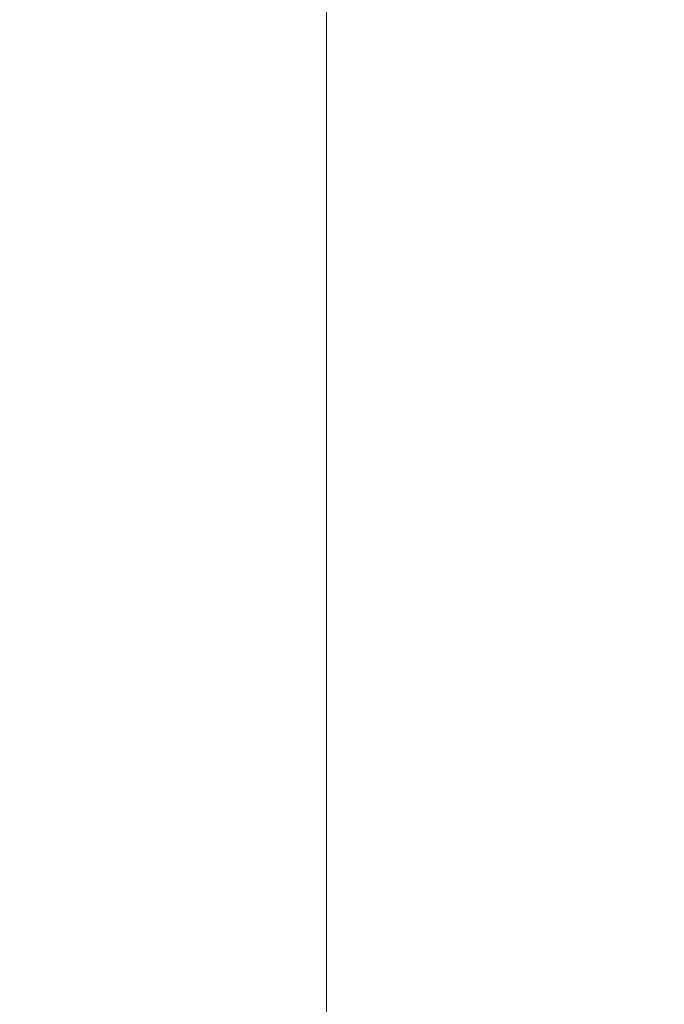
# Model space of a CAD drawing. Header units: millimetres. Extents: x 4 to 1188, y 1 to 840.
# Tile 64 of 197: x 363 to 369, y 389 to 398. Entities that reach past the tile are written whole.
import ezdxf

# ---------------------------------------------------------------- set-up
doc = ezdxf.new("R2010")
doc.units = ezdxf.units.MM
doc.layers.add('1', color=7, linetype='Continuous')
doc.styles.add('Arial Unicode MS', font='Arial Unicode MS')
doc.dimstyles.get("Standard").update_dxf_attribs({"dimtxt": 0.18, "dimasz": 0.18, "dimexe": 0.18, "dimexo": 0.0625, "dimgap": 0.09, "dimtad": 0, "dimtih": 1, "dimtoh": 1, "dimdec": 4, "dimzin": 0, "dimdsep": 46, "dimtxsty": 'Standard', "dimcen": 0.09, "dimadec": 0, "dimazin": 0, "dimtfac": 1, "dimtdec": 4, "dimtofl": 0, "dimtmove": 0, "dimatfit": 3, "dimfxl": 0, "dimtolj": 1, "dimtzin": 0, "dimarcsym": 0})

# ---------------------------------------------------------------- blocks, each defined once
blk = doc.blocks.new('_U16')
at = {"layer": '1', "color": 18, "lineweight": 35}
for p, q in [((344.5925, 527.4114), (404.5206, 527.4114)), ((402.5206, 527.4114), (402.5206, 270.3119)), ((366.0211, 270.3119), (404.5206, 270.3119))]:
    blk.add_line(p, q, dxfattribs=at)
at = {"layer": '1', "color": 18, "lineweight": 70}
for points in [[(402.5206, 527.4114), (403.2965, 523.9114), (401.7447, 523.9114)], [(402.5206, 270.3119), (401.7447, 273.8119), (403.2965, 273.8119)]]:
    blk.add_solid(points, dxfattribs=at)
at = {"layer": '1', "color": 18, "linetype": 'Continuous', "lineweight": 13, "insert": (400.4507, 388.3042), "char_height": 5, "attachment_point": 7, "rotation": 90, "line_spacing_factor": 1.047437, "style": 'Arial Unicode MS'}
blk.add_mtext('\\fArial Unicode MS|b0|i0;\\W1.0000;{\\H1.21x;(}1800{\\H1.21x;)}', dxfattribs=at)

msp = doc.modelspace()

# ---------------------------------------------------------------- linework, layer by layer
at = {"layer": '1', "color": 154, "linetype": 'Continuous', "lineweight": 13}
msp.add_line((365.7354, 404.5048), (365.7354, 271.3619), dxfattribs=at)

# ---------------------------------------------------------------- dimensions: what is measured, and where the dimension line sits
at = {"layer": '1', "color": 18, "linetype": 'Continuous', "lineweight": 13}
dim = msp.add_linear_dim(base=(402.5206, 270.3119), p1=(322.2068, 527.4114), p2=(354.3068, 270.3119), angle=90, dimstyle='Standard', override={"dimtxt": 5, "dimasz": 3.5, "dimexe": 2, "dimexo": 1, "dimgap": 2.5, "dimtad": 1, "dimtih": 0, "dimtoh": 0, "dimdec": 0, "dimlfac": 7, "dimzin": 8, "dimdsep": 44, "dimlunit": 2, "dimpost": '(<>)', "dimtxsty": 'Arial Unicode MS', "dimsah": 1, "dimse1": 0, "dimse2": 0, "dimsd1": 0, "dimsd2": 0, "dimclrd": 18, "dimclre": 18, "dimclrt": 18, "dimtm": -0.1, "dimtfac": 0.4, "dimtdec": 2, "dimtofl": 1, "dimtmove": 0, "dimtzin": 8, "dimlwd": 35, "dimlwe": 35}, dxfattribs=at)
dim.commit()
dim.dimension.update_dxf_attribs({"geometry": '_U16', "text_midpoint": (402.5206, 398.8616), "dimtype": 160})

doc.saveas('drawing.dxf')
